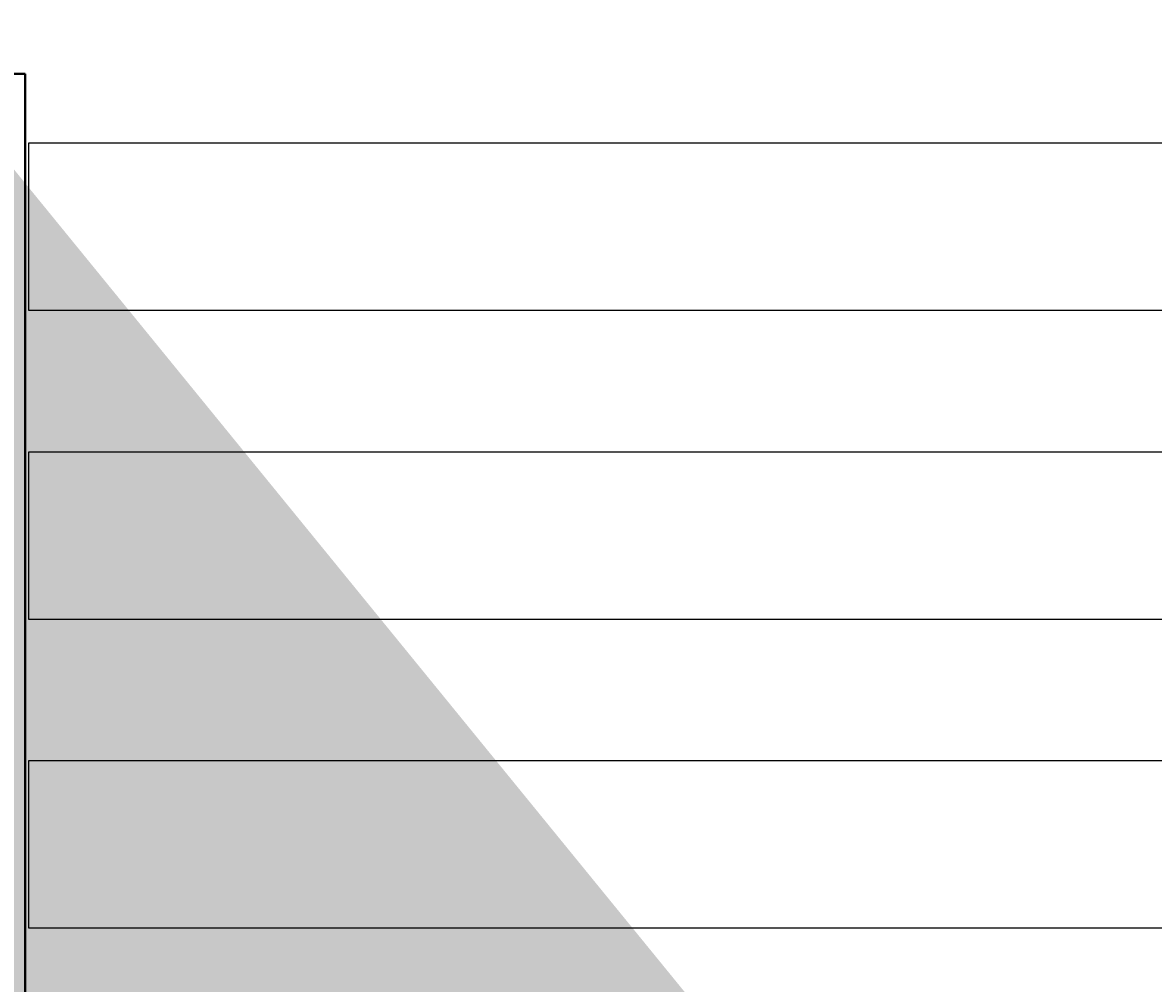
# Model space of a CAD drawing. Header units: inches. Extents: x 727810 to 1461440, y 2714588 to 5435005.
# Tile 18 of 233: x 728313 to 728339, y 2715613 to 2715635. Entities that reach past the tile are written whole.
import ezdxf

# ---------------------------------------------------------------- set-up
doc = ezdxf.new("R2010")
doc.units = ezdxf.units.IN
doc.header["$MEASUREMENT"] = 0
for name, color, linetype in [('DETAILS', 7, 'Continuous'), ('Inverter Room', 7, 'Continuous'), ('Saatvik', 5, 'Continuous')]:
    doc.layers.add(name, color=color, linetype=linetype)
doc.styles.add('ROMANS', font='ROMANS.shx', dxfattribs={"height": 10})
doc.dimstyles.new('ROMANS$7', dxfattribs={"dimscale": 100, "dimtxt": 2.5, "dimasz": 2, "dimexe": 20, "dimexo": 20, "dimgap": 0.5, "dimtad": 1, "dimdec": 0, "dimrnd": 5, "dimzin": 0, "dimdsep": 46, "dimtxsty": 'ROMANS', "dimcen": 0.09, "dimdle": 20, "dimclrd": 256, "dimclre": 256, "dimclrt": 3, "dimadec": 0, "dimazin": 0, "dimtfac": 20, "dimtdec": 0, "dimtix": 1, "dimtmove": 2, "dimatfit": 3, "dimfxl": 1, "dimtolj": 1, "dimtzin": 0, "dimarcsym": 0})

# ---------------------------------------------------------------- blocks, each defined once
blk = doc.blocks.new('dshshh')
at = {"layer": 'Inverter Room', "color": 3, "linetype": 'Continuous', "char_height": 150, "attachment_point": 1, "rotation": 90, "style": 'ROMANS'}
for s, insert in [('\\pi173.70351;DC  \\P\\pi73.70351;SIDE', (2054679.6, -2321672.6)), ('\\pi173.70351;AC  \\P\\pi73.70351;SIDE', (2060673.7, -2321627.4))]:
    blk.add_mtext_dynamic_manual_height_columns(s, width=597.407, gutter_width=1, heights=[0], dxfattribs=dict(at, insert=insert))

msp = doc.modelspace()

# ---------------------------------------------------------------- linework, layer by layer
at = {"layer": 'DETAILS', "color": 6, "lineweight": 40}
for p, q in [((728282.85018, 2715633.78359), (728313.00336, 2715633.78359)), ((728282.85018, 2715633.78359), (728313.00336, 2715633.78359)), ((728313.00336, 2715633.78359), (728313.00336, 2715602.66296)), ((728313.00336, 2715633.78359), (728313.00336, 2715602.66296))]:
    msp.add_line(p, q, dxfattribs=at)
at = {"layer": 'Saatvik', "color": 5}
for points in [[(728313.09018, 2715632.2212), (728343.13018, 2715632.2212), (728343.13018, 2715628.4212), (728313.09018, 2715628.4212), (728313.09018, 2715632.2212)], [(728313.09018, 2715625.2212), (728343.13018, 2715625.2212), (728343.13018, 2715621.4212), (728313.09018, 2715621.4212), (728313.09018, 2715625.2212)], [(728313.09018, 2715618.2212), (728343.13018, 2715618.2212), (728343.13018, 2715614.4212), (728313.09018, 2715614.4212), (728313.09018, 2715618.2212)]]:
    msp.add_lwpolyline(points, dxfattribs=at)

# ---------------------------------------------------------------- next in the draw order: block references
at = {"layer": 'DETAILS', "xscale": 0.000999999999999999, "yscale": 0.000999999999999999, "zscale": 0.000999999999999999}
msp.add_blockref('dshshh', (726274.01523, 2717916.27567, 0.148), dxfattribs=at)

# ---------------------------------------------------------------- next in the draw order: leaders
at = {"layer": 'Inverter Room', "ltscale": 0.5}
msp.add_leader([(728344.57696, 2715592.59417, 0.296), (728343.89667, 2715593.19532, 0.296), (728343.51048, 2715593.18976, 0.296)], dimstyle='ROMANS$7', override={"dimtxt": 150, "dimgap": 0.5, "dimtad": 0, "dimtfill": 1, "dimarcsym": 1}, dxfattribs=at)

doc.saveas('drawing.dxf')
